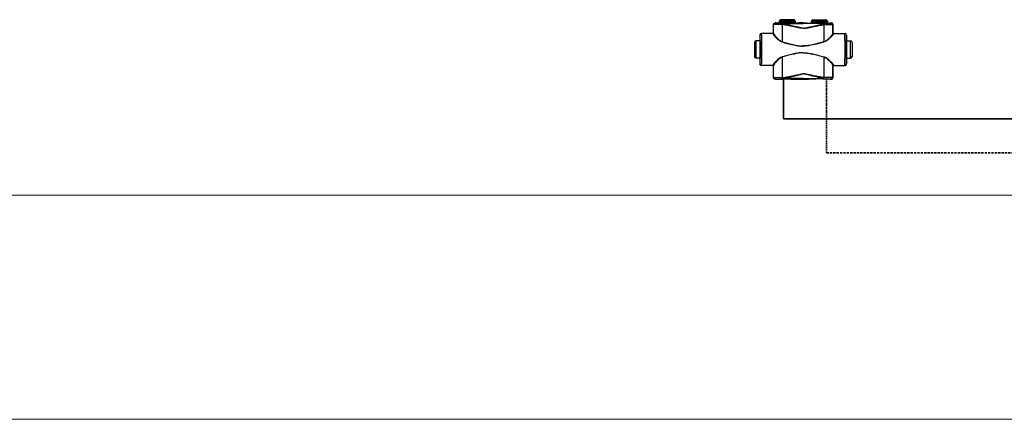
# Model space of a CAD drawing. Header units: millimetres. Extents: x 1279 to 58476, y -6899 to 74987.
# Tile 15 of 157: x 3147 to 4683, y -4179 to -3555. Entities that reach past the tile are written whole.
import ezdxf

# ---------------------------------------------------------------- set-up
doc = ezdxf.new("R2010")
doc.units = ezdxf.units.MM
for name, pattern in [('phl_thick', [0]), ('VERDECKT', [9.525, 6.35, -3.175]), ('ČÁRKOVANÁ', [0.75, 0.5, -0.25])]:
    doc.linetypes.add(name, pattern=pattern)
for name, color, linetype, lineweight in [('UT_POTRUBI - ZPÁTEČKA', 5, 'ČÁRKOVANÁ', 35), ('UT_SCHÉMA_PŘÍVOD', 10, 'Continuous', 35), ('UT_SCHÉMA_ZPÁTEČKA', 172, 'VERDECKT', 35), ('VZT_50 POPIS - OBECNE', 7, 'Continuous', 5)]:
    doc.layers.add(name, color=color, linetype=linetype, lineweight=lineweight)

msp = doc.modelspace()

# ---------------------------------------------------------------- linework, layer by layer
at = {"color": 0, "linetype": 'Continuous'}
for p, q in [((4323.2, -3562.7), (4323.1, -3562.6)), ((4323.1, -3575.6), (4323.1, -3562.6)), ((4325.7, -3560.2), (4325.6, -3560.1)), ((4327.3, -3560.1), (4325.6, -3560.1)), ((4327.6, -3560.2), (4327.3, -3560.1)), ((4332.3, -3556.9), (4332, -3557.2)), ((4357.2, -3557.2), (4332, -3557.2)), ((4332, -3557.2), (4332, -3558.6)), ((4332, -3558.6), (4333, -3559.5)), ((4332, -3558.6), (4357.2, -3558.6)), ((4356.9, -3556.9), (4332.3, -3556.9)), ((4333, -3559.5), (4356.3, -3559.5)), ((4356.1, -3556.1), (4333.1, -3556.1)), ((4333.1, -3556.1), (4333.1, -3556.8)), ((4356.1, -3556.8), (4333.1, -3556.8)), ((4333.1, -3559.9), (4356.1, -3559.9)), ((4333.1, -3559.9), (4333.1, -3560.2)), ((4355, -3555), (4334.2, -3555)), ((4340.8, -3560.3), (4335.9, -3560.3)), ((4335.9, -3560.9), (4335.9, -3560.3)), ((4335.9, -3560.9), (4369.6, -3560.9)), ((4369.6, -3560.3), (4348.5, -3560.3)), ((4356.1, -3556.1), (4356.1, -3556.8)), ((4356.1, -3559.9), (4356.1, -3560.2)), ((4357.2, -3558.6), (4356.3, -3559.5)), ((4356.9, -3556.9), (4357.2, -3557.2)), ((4357.2, -3557.2), (4357.2, -3558.6)), ((4363.4, -3560.1), (4361.6, -3560.2)), ((4369.6, -3560.1), (4363.4, -3560.1)), ((4369.6, -3560.1), (4375.9, -3560.1)), ((4369.6, -3560.3), (4390.8, -3560.3)), ((4403.3, -3560.9), (4369.6, -3560.9)), ((4375.9, -3560.1), (4377.6, -3560.2)), ((4382.3, -3556.9), (4382, -3557.2)), ((4382, -3557.2), (4407.2, -3557.2)), ((4382, -3557.2), (4382, -3558.6)), ((4407.2, -3558.6), (4382, -3558.6)), ((4382, -3558.6), (4383, -3559.5)), ((4382.3, -3556.9), (4406.9, -3556.9)), ((4406.3, -3559.5), (4383, -3559.5)), ((4383.1, -3556.1), (4383.1, -3556.8)), ((4383.1, -3556.1), (4406.1, -3556.1)), ((4383.1, -3556.8), (4406.1, -3556.8)), ((4406.1, -3559.9), (4383.1, -3559.9)), ((4383.1, -3559.9), (4383.1, -3560.2)), ((4384.2, -3555), (4405, -3555)), ((4398.5, -3560.3), (4403.3, -3560.3)), ((4403.3, -3560.9), (4403.3, -3560.3)), ((4406.1, -3556.1), (4406.1, -3556.8)), ((4406.1, -3559.9), (4406.1, -3560.2)), ((4407.2, -3558.6), (4406.3, -3559.5)), ((4406.9, -3556.9), (4407.2, -3557.2)), ((4407.2, -3557.2), (4407.2, -3558.6)), ((4411.6, -3560.2), (4412, -3560.1)), ((4412, -3560.1), (4413.6, -3560.1)), ((4413.5, -3560.2), (4413.6, -3560.1)), ((4416, -3562.7), (4416.1, -3562.6)), ((4416.1, -3575.6), (4416.1, -3562.6)), ((4302.1, -3578.9), (4301.9, -3578.9)), ((4301.9, -3578.9), (4301.9, -3587)), ((4322.4, -3576.4), (4304.4, -3576.4)), ((4323.1, -3575.6), (4323.2, -3575.6)), ((4416.1, -3575.6), (4416, -3575.6)), ((4416.8, -3576.4), (4434.8, -3576.4)), ((4437.1, -3578.9), (4437.3, -3578.9)), ((4437.3, -3578.9), (4437.3, -3587)), ((4293.4, -3590.4), (4293.4, -3612.4)), ((4302.2, -3587.9), (4295.9, -3587.9)), ((4295.9, -3614.9), (4295.9, -3587.9)), ((4301.9, -3587), (4302.1, -3587.4)), ((4302.3, -3587.4), (4302.3, -3587.4)), ((4436.9, -3587.4), (4436.9, -3587.4)), ((4437.3, -3587), (4437.1, -3587.4)), ((4437.1, -3587.9), (4443.3, -3587.9)), ((4443.3, -3614.9), (4443.3, -3587.9)), ((4445.8, -3590.4), (4445.8, -3612.4)), ((4302.2, -3614.9), (4295.9, -3614.9)), ((4302.1, -3615.4), (4301.9, -3615.7)), ((4301.9, -3615.7), (4301.9, -3623.9)), ((4301.9, -3623.9), (4302.1, -3623.9)), ((4302.3, -3615.4), (4302.3, -3615.3)), ((4322.4, -3626.4), (4304.4, -3626.4)), ((4416.8, -3626.4), (4434.8, -3626.4)), ((4436.9, -3615.4), (4436.9, -3615.3)), ((4437.1, -3614.9), (4443.3, -3614.9)), ((4437.1, -3615.4), (4437.3, -3615.7)), ((4437.3, -3623.9), (4437.1, -3623.9)), ((4437.3, -3615.7), (4437.3, -3623.9)), ((4323.2, -3627.2), (4323.1, -3627.2)), ((4323.1, -3645.3), (4323.1, -3627.2)), ((4416, -3627.2), (4416.1, -3627.2)), ((4416.1, -3645.3), (4416.1, -3627.2)), ((4323.1, -3645.3), (4323.2, -3645.1)), ((4325.6, -3647.8), (4325.7, -3647.6)), ((4327.3, -3647.8), (4325.6, -3647.8)), ((4327.6, -3647.7), (4327.3, -3647.8)), ((4337.2, -3645.5), (4337.3, -3645.5)), ((4337.5, -3647.6), (4337.7, -3647.6)), ((4369.6, -3646.8), (4337.7, -3646.8)), ((4337.7, -3647.6), (4337.7, -3646.8)), ((4337.7, -3647.6), (4338.9, -3647.6)), ((4350.3, -3647.6), (4369.6, -3647.6)), ((4363.4, -3647.8), (4361.6, -3647.7)), ((4369.6, -3647.8), (4363.4, -3647.8)), ((4369.6, -3646.8), (4401.6, -3646.8)), ((4388.9, -3647.6), (4369.6, -3647.6)), ((4369.6, -3647.8), (4375.9, -3647.8)), ((4375.9, -3647.8), (4377.6, -3647.7)), ((4401.6, -3647.6), (4400.3, -3647.6)), ((4401.6, -3647.6), (4401.6, -3646.8)), ((4401.7, -3647.6), (4401.6, -3647.6)), ((4402.1, -3645.5), (4401.9, -3645.5)), ((4411.6, -3647.7), (4412, -3647.8)), ((4412, -3647.8), (4413.6, -3647.8)), ((4413.6, -3647.8), (4413.5, -3647.6)), ((4416.1, -3645.3), (4416, -3645.1))]:
    msp.add_line(p, q, dxfattribs=at)
for centre, radius, start, end in [((4325.7, -3562.7), 2.5, 90.0025, 179.9975), ((4332.6, -3559.9), 0.5, 0, 45), ((4334.2, -3556.1), 1.1, 90, 180), ((4334.2, -3556.8), 1.1, 180, 185.2187), ((4355, -3556.1), 1.1, 0, 90), ((4355, -3556.8), 1.1, 354.7813, 0), ((4356.6, -3559.9), 0.5, 135, 180), ((4382.6, -3559.9), 0.5, 0, 45), ((4384.2, -3556.1), 1.1, 90, 180), ((4384.2, -3556.8), 1.1, 180, 185.2187), ((4405, -3556.1), 1.1, 0, 90), ((4405, -3556.8), 1.1, 354.7813, 0), ((4406.6, -3559.9), 0.5, 135, 180), ((4413.5, -3562.7), 2.5, 0.0025, 89.9975), ((4304.6, -3578.9), 2.5, 90.0022, 180.0011), ((4322.4, -3575.6), 0.8, 270.0036, 359.9972), ((4416.8, -3575.6), 0.8, 180.0028, 269.9964), ((4434.6, -3578.9), 2.5, 359.9989, 89.9978), ((4295.9, -3590.4), 2.5, 90, 180), ((1862.5, -3601.4), 2442.4, 359.6832, 0.3168), ((6876.8, -3601.4), 2442.4, 179.6832, 180.3168), ((4443.3, -3590.4), 2.5, 0, 90), ((4295.9, -3612.4), 2.5, 180, 270), ((4304.6, -3623.9), 2.5, 179.9989, 269.9978), ((4322.4, -3627.2), 0.8, 0.0028, 89.9964), ((4416.8, -3627.2), 0.8, 90.0036, 179.9972), ((4434.6, -3623.9), 2.5, 270.0022, 0.0011), ((4443.3, -3612.4), 2.5, 270, 0), ((4325.7, -3645.1), 2.5, 180.0025, 269.9975), ((4413.5, -3645.1), 2.5, 270.0025, 359.9975)]:
    msp.add_arc(centre, radius, start, end, dxfattribs=at)
at = {"color": 0, "linetype": 'Continuous', "extrusion": (0, 0, -1)}
for centre, major_axis, ratio, start_param, end_param in [((4325.6, -3562.6), (-1.77, 1.77), 0.999973, -0.785384, 0.785384), ((4344.6, -3560.2), (-17, 0), 0.005236, 4.941076, 6.283185), ((4344.6, -3560.2), (-17, 0), 0.005236, 3.141593, 4.483702), ((4304.4, -3578.9), (-2.5, 0), 0.999945, 0, 1.570796), ((4322.3, -3575.6), (-0.8, 0), 0.999986, -3.141593, -1.659157), ((4302.1, -3601.4), (0, 14), 0.010472, 0, 3.141593), ((4304.4, -3623.9), (-2.5, 0), 0.999945, -1.570796, 0), ((4322.3, -3627.2), (0.8, 0), 0.999986, -1.395381, 0), ((4325.6, -3645.3), (1.77, 1.77), 0.999973, -3.926977, -2.356208), ((4344.6, -3647.7), (-17, 0), 0.005236, 0, 1.229157), ((4344.6, -3647.7), (-17, 0), 0.005236, 1.912436, 3.141593)]:
    msp.add_ellipse(centre, major_axis=major_axis, ratio=ratio, start_param=start_param, end_param=end_param, dxfattribs=at)
at = {"color": 0, "linetype": 'Continuous'}
for centre, major_axis, ratio, start_param, end_param in [((4394.6, -3560.2), (17, 0), 0.005236, 3.141593, 4.483702), ((4394.6, -3560.2), (17, 0), 0.005236, 4.941076, 6.283185), ((4413.6, -3562.6), (1.77, 1.77), 0.999973, -0.785384, 0.785384), ((4416.9, -3575.6), (0.8, 0), 0.999986, -3.141593, -1.659157), ((4434.8, -3578.9), (2.5, 0), 0.999945, 0, 1.570796), ((4437.1, -3601.4), (0, 14), 0.010472, 0, 3.141593), ((4416.9, -3627.2), (-0.8, 0), 0.999986, -1.395381, 0), ((4434.8, -3623.9), (2.5, 0), 0.999945, -1.570796, 0), ((4394.6, -3647.7), (17, 0), 0.005236, 1.912436, 3.141593), ((4394.6, -3647.7), (17, 0), 0.005236, 0, 1.229157), ((4413.6, -3645.3), (-1.77, 1.77), 0.999973, -3.926977, -2.356208)]:
    msp.add_ellipse(centre, major_axis=major_axis, ratio=ratio, start_param=start_param, end_param=end_param, dxfattribs=at)
for points, knots in [([(4335.3, -3562.4), (4334.5, -3562.4), (4332.9, -3562.4), (4330.9, -3562.4), (4329.4, -3562.4), (4328.4, -3562.4), (4327.5, -3562.5), (4326.6, -3562.5), (4325.9, -3562.5), (4325.2, -3562.5), (4324.6, -3562.5), (4324.2, -3562.6), (4323.9, -3562.6), (4323.7, -3562.6), (4323.6, -3562.6), (4323.5, -3562.6), (4323.4, -3562.6), (4323.3, -3562.7), (4323.3, -3562.7), (4323.2, -3562.7), (4323.2, -3562.7)], [0, 0, 0, 0, 0.207034, 0.39928, 0.488214, 0.57154, 0.648707, 0.71921, 0.782588, 0.838437, 0.886403, 0.926186, 0.942933, 0.957549, 0.970012, 0.98031, 0.988432, 0.994377, 0.998178, 1, 1, 1, 1]), ([(4323.2, -3576.1), (4323.2, -3575), (4323.2, -3570.5), (4323.2, -3566), (4323.2, -3562.7)], [0, 0, 0, 0, 0.250733, 1, 1, 1, 1]), ([(4335.9, -3560.3), (4335.2, -3560.3), (4333.9, -3560.2), (4332.2, -3560.2), (4331, -3560.2), (4330.1, -3560.2), (4329.3, -3560.2), (4328.6, -3560.2), (4328, -3560.2), (4327.4, -3560.2), (4326.9, -3560.2), (4326.6, -3560.2), (4326.3, -3560.2), (4326.2, -3560.2), (4326, -3560.2), (4325.9, -3560.2), (4325.9, -3560.2), (4325.8, -3560.2), (4325.8, -3560.2), (4325.8, -3560.2), (4325.8, -3560.2), (4325.7, -3560.2), (4325.7, -3560.2), (4325.7, -3560.2)], [0, 0, 0, 0, 0.207653, 0.400343, 0.489423, 0.572844, 0.650059, 0.720565, 0.783909, 0.839692, 0.887568, 0.927242, 0.943927, 0.958477, 0.970869, 0.981088, 0.989117, 0.992306, 0.994945, 0.997032, 0.998568, 0.999554, 1, 1, 1, 1]), ([(4335.9, -3560.3), (4335.8, -3560.3), (4335.7, -3560.4), (4335.6, -3560.5), (4335.6, -3560.6), (4335.5, -3560.9), (4335.4, -3561.2), (4335.4, -3561.6), (4335.3, -3561.9), (4335.3, -3562.2), (4335.3, -3562.4)], [0, 0, 0, 0, 0.117156, 0.161001, 0.211236, 0.330442, 0.472834, 0.634922, 0.812344, 1, 1, 1, 1]), ([(4335.9, -3560.9), (4335.8, -3561.2), (4335.6, -3561.6), (4335.4, -3562.1), (4335.3, -3562.4)], [0, 0, 0, 0, 0.464895, 1, 1, 1, 1]), ([(4337.2, -3562.7), (4337, -3562.7), (4336.4, -3562.6), (4335.8, -3562.5), (4335.3, -3562.4)], [0, 0, 0, 0, 0.252579, 1, 1, 1, 1]), ([(4337.5, -3561.4), (4337.4, -3561.4), (4336.8, -3561.2), (4336.3, -3561.1), (4335.9, -3560.9)], [0, 0, 0, 0, 0.253704, 1, 1, 1, 1]), ([(4337.5, -3561.4), (4337.4, -3561.6), (4337.3, -3562), (4337.2, -3562.5), (4337.2, -3562.7)], [0, 0, 0, 0, 0.464569, 1, 1, 1, 1]), ([(4369.6, -3568.4), (4369.6, -3568.4), (4368.9, -3568.4), (4367.5, -3568.3), (4365.5, -3568), (4363.5, -3567.7), (4360.7, -3567.2), (4357.4, -3566.5), (4353.3, -3565.7), (4349.3, -3564.9), (4345.2, -3564.1), (4341.2, -3563.4), (4338.5, -3563), (4337.2, -3562.7)], [0.5000015, 0.5000015, 0.5000015, 0.5000015, 0.500002, 0.5313979, 0.5627848, 0.5941575, 0.6255147, 0.6881766, 0.7507583, 0.8132458, 0.8756245, 0.9378805, 1, 1, 1, 1]), ([(4337.2, -3589.5), (4337.2, -3587.3), (4337.2, -3578.3), (4337.2, -3569.4), (4337.2, -3562.7)], [0, 0, 0, 0, 0.250952, 1, 1, 1, 1]), ([(4369.6, -3568.2), (4369.6, -3568.2), (4369.3, -3568.2), (4368.6, -3568.2), (4367.2, -3568), (4365.5, -3567.7), (4363.5, -3567.3), (4361.5, -3566.9), (4359.5, -3566.4), (4356.8, -3565.8), (4353.5, -3565), (4349.5, -3564), (4345.5, -3563.1), (4341.5, -3562.2), (4338.8, -3561.7), (4337.5, -3561.4)], [0.499995, 0.499995, 0.499995, 0.499995, 0.4999958, 0.5157333, 0.5314718, 0.5629204, 0.5943483, 0.6257534, 0.6571339, 0.6884877, 0.7511054, 0.813586, 0.8759088, 0.9380534, 1, 1, 1, 1]), ([(4348.5, -3560.3), (4347.8, -3560.3), (4346.5, -3560.3), (4344.6, -3560.3), (4342.7, -3560.3), (4341.4, -3560.3), (4340.8, -3560.3)], [0, 0, 0, 0, 0.248355, 0.5, 0.751645, 1, 1, 1, 1]), ([(4369.6, -3568.2), (4369.6, -3568.2), (4370, -3568.2), (4370.6, -3568.2), (4372, -3568), (4373.7, -3567.7), (4375.7, -3567.3), (4377.8, -3566.9), (4379.8, -3566.4), (4382.4, -3565.8), (4385.8, -3565), (4389.8, -3564), (4393.8, -3563.1), (4397.8, -3562.2), (4400.4, -3561.7), (4401.7, -3561.4)], [0.499995, 0.499995, 0.499995, 0.499995, 0.4999958, 0.5157333, 0.5314718, 0.5629204, 0.5943483, 0.6257534, 0.6571339, 0.6884877, 0.7511054, 0.813586, 0.8759088, 0.9380534, 1, 1, 1, 1]), ([(4369.6, -3568.4), (4369.6, -3568.4), (4370.3, -3568.4), (4371.7, -3568.3), (4373.7, -3568), (4375.8, -3567.7), (4378.5, -3567.2), (4381.9, -3566.5), (4385.9, -3565.7), (4389.9, -3564.9), (4394, -3564.1), (4398, -3563.4), (4400.7, -3563), (4402.1, -3562.7)], [0.5000015, 0.5000015, 0.5000015, 0.5000015, 0.500002, 0.5313979, 0.5627848, 0.5941575, 0.6255147, 0.6881766, 0.7507583, 0.8132458, 0.8756245, 0.9378805, 1, 1, 1, 1]), ([(4390.8, -3560.3), (4391.4, -3560.3), (4392.7, -3560.3), (4394.6, -3560.3), (4396.5, -3560.3), (4397.8, -3560.3), (4398.5, -3560.3)], [0, 0, 0, 0, 0.248355, 0.5, 0.751645, 1, 1, 1, 1]), ([(4401.7, -3561.4), (4401.9, -3561.4), (4402.4, -3561.2), (4402.9, -3561.1), (4403.3, -3560.9)], [0, 0, 0, 0, 0.253704, 1, 1, 1, 1]), ([(4401.7, -3561.4), (4401.8, -3561.6), (4401.9, -3562), (4402, -3562.5), (4402.1, -3562.7)], [0, 0, 0, 0, 0.464569, 1, 1, 1, 1]), ([(4402.1, -3562.7), (4402.2, -3562.7), (4402.9, -3562.6), (4403.5, -3562.5), (4403.9, -3562.4)], [0, 0, 0, 0, 0.252579, 1, 1, 1, 1]), ([(4402.1, -3589.5), (4402.1, -3587.3), (4402.1, -3578.3), (4402.1, -3569.4), (4402.1, -3562.7)], [0, 0, 0, 0, 0.250952, 1, 1, 1, 1]), ([(4403.3, -3560.3), (4404, -3560.3), (4405.4, -3560.2), (4407, -3560.2), (4408.3, -3560.2), (4409.1, -3560.2), (4409.9, -3560.2), (4410.6, -3560.2), (4411.3, -3560.2), (4411.8, -3560.2), (4412.3, -3560.2), (4412.7, -3560.2), (4412.9, -3560.2), (4413.1, -3560.2), (4413.2, -3560.2), (4413.3, -3560.2), (4413.4, -3560.2), (4413.4, -3560.2), (4413.4, -3560.2), (4413.5, -3560.2), (4413.5, -3560.2), (4413.5, -3560.2), (4413.5, -3560.2), (4413.5, -3560.2)], [0, 0, 0, 0, 0.207653, 0.400343, 0.489423, 0.572844, 0.650059, 0.720565, 0.783909, 0.839692, 0.887568, 0.927242, 0.943927, 0.958477, 0.970869, 0.981088, 0.989117, 0.992306, 0.994945, 0.997032, 0.998568, 0.999554, 1, 1, 1, 1]), ([(4403.3, -3560.3), (4403.4, -3560.3), (4403.5, -3560.4), (4403.6, -3560.5), (4403.7, -3560.6), (4403.7, -3560.9), (4403.8, -3561.2), (4403.9, -3561.6), (4403.9, -3561.9), (4403.9, -3562.2), (4403.9, -3562.4)], [0, 0, 0, 0, 0.117156, 0.161001, 0.211236, 0.330442, 0.472834, 0.634922, 0.812344, 1, 1, 1, 1]), ([(4403.3, -3560.9), (4403.4, -3561.2), (4403.7, -3561.6), (4403.8, -3562.1), (4403.9, -3562.4)], [0, 0, 0, 0, 0.464895, 1, 1, 1, 1]), ([(4403.9, -3562.4), (4404.8, -3562.4), (4406.4, -3562.4), (4408.3, -3562.4), (4409.8, -3562.4), (4410.8, -3562.4), (4411.7, -3562.5), (4412.6, -3562.5), (4413.3, -3562.5), (4414, -3562.5), (4414.6, -3562.5), (4415, -3562.6), (4415.3, -3562.6), (4415.5, -3562.6), (4415.6, -3562.6), (4415.8, -3562.6), (4415.9, -3562.6), (4415.9, -3562.7), (4416, -3562.7), (4416, -3562.7), (4416, -3562.7)], [0, 0, 0, 0, 0.207034, 0.39928, 0.488214, 0.57154, 0.648707, 0.71921, 0.782588, 0.838437, 0.886403, 0.926186, 0.942933, 0.957549, 0.970012, 0.98031, 0.988432, 0.994377, 0.998178, 1, 1, 1, 1]), ([(4416, -3576.1), (4416, -3575), (4416, -3570.5), (4416, -3566), (4416, -3562.7)], [0, 0, 0, 0, 0.250733, 1, 1, 1, 1]), ([(4302.3, -3587.4), (4302.3, -3586.7), (4302.3, -3585.5), (4302.3, -3584.1), (4302.3, -3583), (4302.3, -3582.3), (4302.2, -3581.7), (4302.2, -3581.1), (4302.2, -3580.6), (4302.2, -3580.1), (4302.2, -3579.8), (4302.2, -3579.5), (4302.2, -3579.3), (4302.2, -3579.2), (4302.2, -3579.1), (4302.2, -3579), (4302.1, -3578.9), (4302.1, -3578.9), (4302.1, -3578.9), (4302.1, -3578.9), (4302.1, -3578.9)], [0, 0, 0, 0, 0.221931, 0.420259, 0.509783, 0.592499, 0.668149, 0.736495, 0.797321, 0.850436, 0.895675, 0.932895, 0.948462, 0.961984, 0.973451, 0.982856, 0.990196, 0.99547, 0.998697, 1, 1, 1, 1]), ([(4304.8, -3587.9), (4304.8, -3587), (4304.8, -3585.4), (4304.8, -3583.5), (4304.8, -3582.1), (4304.8, -3581.1), (4304.8, -3580.2), (4304.7, -3579.4), (4304.7, -3578.7), (4304.7, -3578.1), (4304.7, -3577.6), (4304.7, -3577.2), (4304.7, -3577), (4304.7, -3576.8), (4304.7, -3576.7), (4304.7, -3576.6), (4304.6, -3576.5), (4304.6, -3576.4), (4304.6, -3576.4), (4304.6, -3576.4), (4304.6, -3576.4), (4304.6, -3576.4)], [0, 0, 0, 0, 0.218984, 0.416191, 0.505653, 0.588551, 0.664564, 0.733396, 0.794781, 0.848478, 0.894279, 0.932006, 0.947796, 0.961515, 0.973152, 0.982695, 0.990138, 0.995479, 0.998726, 0.999584, 1, 1, 1, 1]), ([(4323.2, -3576.1), (4323.2, -3576.2), (4323.2, -3576.4), (4323, -3576.7), (4322.8, -3576.8), (4322.6, -3576.9), (4322.4, -3576.9)], [0, 0, 0, 0, 0.247572, 0.496581, 0.747591, 1, 1, 1, 1]), ([(4322.4, -3576.4), (4322.4, -3576.4), (4322.4, -3576.4), (4322.4, -3576.4), (4322.4, -3576.4), (4322.4, -3576.4), (4322.4, -3576.4), (4322.4, -3576.5), (4322.4, -3576.6), (4322.4, -3576.7), (4322.4, -3576.8), (4322.4, -3576.8), (4322.4, -3576.9)], [0, 0, 0, 0, 0.005122, 0.017304, 0.037118, 0.064661, 0.143035, 0.252499, 0.393016, 0.564526, 0.766907, 1, 1, 1, 1]), ([(4322.4, -3576.9), (4322.4, -3576.9), (4322.5, -3577.1), (4322.5, -3577.3), (4322.7, -3577.6), (4322.9, -3577.9), (4323.2, -3578.5), (4323.7, -3579.2), (4324.4, -3580), (4325.4, -3581.2), (4326.9, -3582.7), (4329, -3584.7), (4330.9, -3586.3), (4332.6, -3587.6), (4334.4, -3588.8), (4336, -3589.5), (4337.1, -3589.8)], [0, 0, 0, 0, 0.009694, 0.02127, 0.034861, 0.050494, 0.087694, 0.13227, 0.183417, 0.240322, 0.368483, 0.511765, 0.666448, 0.747227, 0.829948, 1, 1, 1, 1]), ([(4323.2, -3575.6), (4323.2, -3575.6), (4323.2, -3575.6), (4323.2, -3575.6), (4323.2, -3575.6), (4323.2, -3575.6), (4323.2, -3575.6), (4323.2, -3575.7), (4323.2, -3575.8), (4323.2, -3575.9), (4323.2, -3576), (4323.2, -3576.1), (4323.2, -3576.1)], [0, 0, 0, 0, 0.005057, 0.017214, 0.037015, 0.06455, 0.142921, 0.252392, 0.392925, 0.564459, 0.766871, 1, 1, 1, 1]), ([(4323.2, -3576.1), (4323.2, -3576.2), (4323.3, -3576.3), (4323.3, -3576.5), (4323.4, -3576.8), (4323.6, -3577.2), (4324, -3577.8), (4324.5, -3578.5), (4325.1, -3579.3), (4326.1, -3580.5), (4327.5, -3582.1), (4329.4, -3584.2), (4331.2, -3585.9), (4332.8, -3587.2), (4334.6, -3588.4), (4336.1, -3589.2), (4337.2, -3589.5)], [0, 0, 0, 0, 0.010286, 0.022433, 0.036551, 0.052653, 0.090607, 0.135698, 0.187142, 0.244158, 0.372094, 0.514728, 0.6685, 0.748767, 0.830965, 1, 1, 1, 1]), ([(4416, -3576.1), (4416, -3576.2), (4416, -3576.3), (4415.9, -3576.5), (4415.8, -3576.8), (4415.6, -3577.2), (4415.3, -3577.8), (4414.8, -3578.5), (4414.1, -3579.3), (4413.2, -3580.5), (4411.8, -3582.1), (4409.8, -3584.2), (4408, -3585.9), (4406.4, -3587.2), (4404.6, -3588.4), (4403.1, -3589.2), (4402.1, -3589.5)], [0, 0, 0, 0, 0.010286, 0.022433, 0.036551, 0.052653, 0.090607, 0.135698, 0.187142, 0.244158, 0.372094, 0.514728, 0.6685, 0.748767, 0.830965, 1, 1, 1, 1]), ([(4416.8, -3576.9), (4416.8, -3576.9), (4416.8, -3577.1), (4416.7, -3577.3), (4416.6, -3577.6), (4416.4, -3577.9), (4416, -3578.5), (4415.5, -3579.2), (4414.8, -3580), (4413.8, -3581.2), (4412.3, -3582.7), (4410.3, -3584.7), (4408.3, -3586.3), (4406.6, -3587.6), (4404.8, -3588.8), (4403.2, -3589.5), (4402.2, -3589.8)], [0, 0, 0, 0, 0.009694, 0.02127, 0.034861, 0.050494, 0.087694, 0.13227, 0.183417, 0.240322, 0.368483, 0.511765, 0.666448, 0.747227, 0.829948, 1, 1, 1, 1]), ([(4416, -3575.6), (4416, -3575.6), (4416, -3575.6), (4416, -3575.6), (4416, -3575.6), (4416, -3575.6), (4416, -3575.6), (4416, -3575.7), (4416, -3575.8), (4416, -3575.9), (4416, -3576), (4416, -3576.1), (4416, -3576.1)], [0, 0, 0, 0, 0.005057, 0.017214, 0.037015, 0.06455, 0.142921, 0.252392, 0.392925, 0.564459, 0.766871, 1, 1, 1, 1]), ([(4416, -3576.1), (4416, -3576.2), (4416, -3576.4), (4416.2, -3576.7), (4416.5, -3576.8), (4416.7, -3576.9), (4416.8, -3576.9)], [0, 0, 0, 0, 0.247572, 0.496581, 0.747591, 1, 1, 1, 1]), ([(4416.8, -3576.4), (4416.8, -3576.4), (4416.8, -3576.4), (4416.8, -3576.4), (4416.8, -3576.4), (4416.8, -3576.4), (4416.8, -3576.4), (4416.8, -3576.5), (4416.8, -3576.6), (4416.8, -3576.7), (4416.8, -3576.8), (4416.8, -3576.8), (4416.8, -3576.9)], [0, 0, 0, 0, 0.005122, 0.017304, 0.037118, 0.064661, 0.143035, 0.252499, 0.393016, 0.564526, 0.766907, 1, 1, 1, 1]), ([(4434.4, -3587.9), (4434.4, -3587), (4434.4, -3585.4), (4434.4, -3583.5), (4434.5, -3582.1), (4434.5, -3581.1), (4434.5, -3580.2), (4434.5, -3579.4), (4434.5, -3578.7), (4434.5, -3578.1), (4434.5, -3577.6), (4434.5, -3577.2), (4434.6, -3577), (4434.6, -3576.8), (4434.6, -3576.7), (4434.6, -3576.6), (4434.6, -3576.5), (4434.6, -3576.4), (4434.6, -3576.4), (4434.6, -3576.4), (4434.6, -3576.4), (4434.6, -3576.4)], [0, 0, 0, 0, 0.218984, 0.416191, 0.505653, 0.588551, 0.664564, 0.733396, 0.794781, 0.848478, 0.894279, 0.932006, 0.947796, 0.961515, 0.973152, 0.982695, 0.990138, 0.995479, 0.998726, 0.999584, 1, 1, 1, 1]), ([(4436.9, -3587.4), (4436.9, -3586.7), (4436.9, -3585.5), (4437, -3584.1), (4437, -3583), (4437, -3582.3), (4437, -3581.7), (4437, -3581.1), (4437, -3580.6), (4437, -3580.1), (4437, -3579.8), (4437, -3579.5), (4437.1, -3579.3), (4437.1, -3579.2), (4437.1, -3579.1), (4437.1, -3579), (4437.1, -3578.9), (4437.1, -3578.9), (4437.1, -3578.9), (4437.1, -3578.9), (4437.1, -3578.9)], [0, 0, 0, 0, 0.221931, 0.420259, 0.509783, 0.592499, 0.668149, 0.736495, 0.797321, 0.850436, 0.895675, 0.932895, 0.948462, 0.961984, 0.973451, 0.982856, 0.990196, 0.99547, 0.998697, 1, 1, 1, 1]), ([(4302.3, -3615.3), (4302.3, -3613.2), (4302.4, -3608.5), (4302.4, -3601.4), (4302.4, -3594.2), (4302.3, -3589.6), (4302.3, -3587.4)], [0, 0, 0, 0, 0.235226, 0.499987, 0.764754, 1, 1, 1, 1]), ([(4337.2, -3589.5), (4337.2, -3589.5), (4337.1, -3589.6), (4337.1, -3589.8), (4337.1, -3589.8)], [0, 0, 0, 0, 0.258378, 1, 1, 1, 1]), ([(4337.1, -3589.8), (4339.7, -3590.6), (4343.7, -3591.6), (4349.1, -3593), (4353.1, -3594), (4357.2, -3594.8), (4361.3, -3595.6), (4364.8, -3596), (4367.5, -3596.2), (4368.9, -3596.2), (4369.6, -3596.2), (4369.6, -3596.2)], [0, 0, 0, 0, 0.1245061, 0.1869228, 0.2494269, 0.3120016, 0.3746311, 0.4372993, 0.4686472, 0.4999998, 0.5, 0.5, 0.5, 0.5]), ([(4337.2, -3589.5), (4339.8, -3590.2), (4343.8, -3591.3), (4349.1, -3592.8), (4353.2, -3593.8), (4357.2, -3594.7), (4361.3, -3595.4), (4364.8, -3595.8), (4367.5, -3596), (4368.9, -3596), (4369.6, -3596), (4369.6, -3596)], [0, 0, 0, 0, 0.1244767, 0.1868883, 0.2493924, 0.3119715, 0.3746087, 0.437287, 0.4686409, 0.4999998, 0.5, 0.5, 0.5, 0.5]), ([(4402.1, -3589.5), (4399.4, -3590.2), (4395.4, -3591.3), (4390.1, -3592.8), (4386.1, -3593.8), (4382, -3594.7), (4377.9, -3595.4), (4374.5, -3595.8), (4371.7, -3596), (4370.3, -3596), (4369.6, -3596), (4369.6, -3596)], [0, 0, 0, 0, 0.1244767, 0.1868883, 0.2493924, 0.3119715, 0.3746087, 0.437287, 0.4686409, 0.4999998, 0.5, 0.5, 0.5, 0.5]), ([(4402.2, -3589.8), (4399.5, -3590.6), (4395.5, -3591.6), (4390.1, -3593), (4386.1, -3594), (4382, -3594.8), (4377.9, -3595.6), (4374.5, -3596), (4371.7, -3596.2), (4370.3, -3596.2), (4369.6, -3596.2), (4369.6, -3596.2)], [0, 0, 0, 0, 0.1245061, 0.1869228, 0.2494269, 0.3120016, 0.3746311, 0.4372993, 0.4686472, 0.4999998, 0.5, 0.5, 0.5, 0.5]), ([(4402.1, -3589.5), (4402.1, -3589.5), (4402.1, -3589.6), (4402.1, -3589.8), (4402.2, -3589.8)], [0, 0, 0, 0, 0.258378, 1, 1, 1, 1]), ([(4436.9, -3615.3), (4436.9, -3613.2), (4436.9, -3608.5), (4436.9, -3601.4), (4436.9, -3594.2), (4436.9, -3589.6), (4436.9, -3587.4)], [0, 0, 0, 0, 0.235226, 0.499987, 0.764754, 1, 1, 1, 1]), ([(4369.6, -3606.5), (4368.2, -3606.5), (4365.4, -3606.6), (4361.3, -3607.1), (4357.2, -3607.9), (4353.1, -3608.8), (4349.1, -3609.7), (4343.7, -3611.1), (4339.7, -3612.2), (4337.1, -3612.9)], [0.5, 0.5, 0.5, 0.5, 0.5626889, 0.6253582, 0.6879892, 0.7505657, 0.8130716, 0.8754902, 1, 1, 1, 1]), ([(4369.6, -3606.7), (4368.2, -3606.7), (4365.5, -3606.8), (4361.3, -3607.3), (4357.2, -3608.1), (4353.2, -3609), (4349.1, -3610), (4343.8, -3611.4), (4339.8, -3612.5), (4337.2, -3613.2)], [0.5, 0.5, 0.5, 0.5, 0.5627005, 0.6253799, 0.6880187, 0.7505997, 0.8131057, 0.8755193, 1, 1, 1, 1]), ([(4369.6, -3606.5), (4371, -3606.5), (4373.8, -3606.6), (4377.9, -3607.1), (4382, -3607.9), (4386.1, -3608.8), (4390.1, -3609.7), (4395.5, -3611.1), (4399.5, -3612.2), (4402.2, -3612.9)], [0.5, 0.5, 0.5, 0.5, 0.5626889, 0.6253582, 0.6879892, 0.7505657, 0.8130716, 0.8754902, 1, 1, 1, 1]), ([(4369.6, -3606.7), (4371, -3606.7), (4373.8, -3606.8), (4377.9, -3607.3), (4382, -3608.1), (4386.1, -3609), (4390.1, -3610), (4395.4, -3611.4), (4399.4, -3612.5), (4402.1, -3613.2)], [0.5, 0.5, 0.5, 0.5, 0.5627005, 0.6253799, 0.6880187, 0.7505997, 0.8131057, 0.8755193, 1, 1, 1, 1]), ([(4302.1, -3623.9), (4302.1, -3623.9), (4302.1, -3623.8), (4302.1, -3623.8), (4302.1, -3623.8), (4302.2, -3623.7), (4302.2, -3623.6), (4302.2, -3623.5), (4302.2, -3623.4), (4302.2, -3623.2), (4302.2, -3623), (4302.2, -3622.6), (4302.2, -3622.1), (4302.2, -3621.6), (4302.2, -3621), (4302.3, -3620.4), (4302.3, -3619.7), (4302.3, -3618.6), (4302.3, -3617.2), (4302.3, -3616), (4302.3, -3615.4)], [0, 0, 0, 0, 0.001303, 0.00453, 0.009804, 0.017144, 0.026549, 0.038016, 0.051538, 0.067105, 0.104325, 0.149564, 0.202679, 0.263505, 0.331851, 0.407501, 0.490217, 0.579741, 0.778069, 1, 1, 1, 1]), ([(4304.6, -3626.4), (4304.6, -3626.4), (4304.6, -3626.4), (4304.6, -3626.3), (4304.6, -3626.3), (4304.6, -3626.2), (4304.7, -3626.2), (4304.7, -3626), (4304.7, -3625.9), (4304.7, -3625.8), (4304.7, -3625.5), (4304.7, -3625.1), (4304.7, -3624.6), (4304.7, -3624), (4304.7, -3623.3), (4304.8, -3622.5), (4304.8, -3621.6), (4304.8, -3620.7), (4304.8, -3619.2), (4304.8, -3617.3), (4304.8, -3615.7), (4304.8, -3614.9)], [0, 0, 0, 0, 0.000416, 0.001274, 0.004521, 0.009862, 0.017305, 0.026849, 0.038485, 0.052204, 0.067994, 0.105721, 0.151522, 0.205219, 0.266604, 0.335437, 0.411449, 0.494347, 0.58381, 0.781016, 1, 1, 1, 1]), ([(4337.1, -3612.9), (4336, -3613.2), (4334.4, -3613.9), (4332.6, -3615.1), (4330.9, -3616.4), (4329, -3618), (4326.9, -3620), (4325.4, -3621.6), (4324.4, -3622.7), (4323.7, -3623.5), (4323.2, -3624.2), (4322.9, -3624.8), (4322.7, -3625.2), (4322.5, -3625.4), (4322.5, -3625.6), (4322.4, -3625.8), (4322.4, -3625.8)], [0, 0, 0, 0, 0.170052, 0.252774, 0.333553, 0.488235, 0.631517, 0.759678, 0.816583, 0.86773, 0.912306, 0.949506, 0.965139, 0.978731, 0.990306, 1, 1, 1, 1]), ([(4322.4, -3625.8), (4322.4, -3625.9), (4322.4, -3626), (4322.4, -3626.1), (4322.4, -3626.2), (4322.4, -3626.2), (4322.4, -3626.3), (4322.4, -3626.3), (4322.4, -3626.3), (4322.4, -3626.4), (4322.4, -3626.4), (4322.4, -3626.4), (4322.4, -3626.4)], [0, 0, 0, 0, 0.233093, 0.435474, 0.606984, 0.747501, 0.856965, 0.935339, 0.962882, 0.982696, 0.994878, 1, 1, 1, 1]), ([(4323.2, -3626.6), (4323.2, -3626.5), (4323.2, -3626.3), (4323, -3626.1), (4322.8, -3625.9), (4322.6, -3625.8), (4322.4, -3625.8)], [0, 0, 0, 0, 0.247572, 0.496581, 0.747591, 1, 1, 1, 1]), ([(4337.2, -3613.2), (4336.1, -3613.5), (4334.6, -3614.3), (4332.8, -3615.6), (4331.2, -3616.9), (4329.4, -3618.6), (4327.5, -3620.6), (4326.1, -3622.2), (4325.1, -3623.4), (4324.5, -3624.2), (4324, -3625), (4323.6, -3625.5), (4323.4, -3625.9), (4323.3, -3626.2), (4323.3, -3626.4), (4323.2, -3626.6), (4323.2, -3626.6)], [0, 0, 0, 0, 0.169036, 0.251233, 0.3315, 0.485272, 0.627906, 0.755842, 0.812858, 0.864302, 0.909393, 0.947347, 0.963449, 0.977567, 0.989714, 1, 1, 1, 1]), ([(4337.2, -3613.2), (4337.2, -3613.2), (4337.1, -3613.1), (4337.1, -3613), (4337.1, -3612.9)], [0, 0, 0, 0, 0.258378, 1, 1, 1, 1]), ([(4337.2, -3645.5), (4337.2, -3642.8), (4337.2, -3632.1), (4337.2, -3621.3), (4337.2, -3613.2)], [0, 0, 0, 0, 0.248459, 1, 1, 1, 1]), ([(4402.1, -3613.2), (4402.1, -3613.2), (4402.1, -3613.1), (4402.1, -3613), (4402.2, -3612.9)], [0, 0, 0, 0, 0.258378, 1, 1, 1, 1]), ([(4402.1, -3613.2), (4403.1, -3613.5), (4404.6, -3614.3), (4406.4, -3615.6), (4408, -3616.9), (4409.8, -3618.6), (4411.8, -3620.6), (4413.2, -3622.2), (4414.1, -3623.4), (4414.8, -3624.2), (4415.3, -3625), (4415.6, -3625.5), (4415.8, -3625.9), (4415.9, -3626.2), (4416, -3626.4), (4416, -3626.6), (4416, -3626.6)], [0, 0, 0, 0, 0.169036, 0.251233, 0.3315, 0.485272, 0.627906, 0.755842, 0.812858, 0.864302, 0.909393, 0.947347, 0.963449, 0.977567, 0.989714, 1, 1, 1, 1]), ([(4402.1, -3645.5), (4402.1, -3642.8), (4402.1, -3632.1), (4402.1, -3621.3), (4402.1, -3613.2)], [0, 0, 0, 0, 0.248459, 1, 1, 1, 1]), ([(4402.2, -3612.9), (4403.2, -3613.2), (4404.8, -3613.9), (4406.6, -3615.1), (4408.3, -3616.4), (4410.3, -3618), (4412.3, -3620), (4413.8, -3621.6), (4414.8, -3622.7), (4415.5, -3623.5), (4416, -3624.2), (4416.4, -3624.8), (4416.6, -3625.2), (4416.7, -3625.4), (4416.8, -3625.6), (4416.8, -3625.8), (4416.8, -3625.8)], [0, 0, 0, 0, 0.170052, 0.252774, 0.333553, 0.488235, 0.631517, 0.759678, 0.816583, 0.86773, 0.912306, 0.949506, 0.965139, 0.978731, 0.990306, 1, 1, 1, 1]), ([(4416, -3626.6), (4416, -3626.5), (4416, -3626.3), (4416.2, -3626.1), (4416.5, -3625.9), (4416.7, -3625.8), (4416.8, -3625.8)], [0, 0, 0, 0, 0.247572, 0.496581, 0.747591, 1, 1, 1, 1]), ([(4416.8, -3625.8), (4416.8, -3625.9), (4416.8, -3626), (4416.8, -3626.1), (4416.8, -3626.2), (4416.8, -3626.2), (4416.8, -3626.3), (4416.8, -3626.3), (4416.8, -3626.3), (4416.8, -3626.4), (4416.8, -3626.4), (4416.8, -3626.4), (4416.8, -3626.4)], [0, 0, 0, 0, 0.233093, 0.435474, 0.606984, 0.747501, 0.856965, 0.935339, 0.962882, 0.982696, 0.994878, 1, 1, 1, 1]), ([(4434.6, -3626.4), (4434.6, -3626.4), (4434.6, -3626.4), (4434.6, -3626.3), (4434.6, -3626.3), (4434.6, -3626.2), (4434.6, -3626.2), (4434.6, -3626), (4434.6, -3625.9), (4434.6, -3625.8), (4434.5, -3625.5), (4434.5, -3625.1), (4434.5, -3624.6), (4434.5, -3624), (4434.5, -3623.3), (4434.5, -3622.5), (4434.5, -3621.6), (4434.5, -3620.7), (4434.4, -3619.2), (4434.4, -3617.3), (4434.4, -3615.7), (4434.4, -3614.9)], [0, 0, 0, 0, 0.000416, 0.001274, 0.004521, 0.009862, 0.017305, 0.026849, 0.038485, 0.052204, 0.067994, 0.105721, 0.151522, 0.205219, 0.266604, 0.335437, 0.411449, 0.494347, 0.58381, 0.781016, 1, 1, 1, 1]), ([(4437.1, -3623.9), (4437.1, -3623.9), (4437.1, -3623.8), (4437.1, -3623.8), (4437.1, -3623.8), (4437.1, -3623.7), (4437.1, -3623.6), (4437.1, -3623.5), (4437.1, -3623.4), (4437, -3623.2), (4437, -3623), (4437, -3622.6), (4437, -3622.1), (4437, -3621.6), (4437, -3621), (4437, -3620.4), (4437, -3619.7), (4437, -3618.6), (4436.9, -3617.2), (4436.9, -3616), (4436.9, -3615.4)], [0, 0, 0, 0, 0.001303, 0.00453, 0.009804, 0.017144, 0.026549, 0.038016, 0.051538, 0.067105, 0.104325, 0.149564, 0.202679, 0.263505, 0.331851, 0.407501, 0.490217, 0.579741, 0.778069, 1, 1, 1, 1]), ([(4323.2, -3645.1), (4323.2, -3643.6), (4323.2, -3637.4), (4323.2, -3631.3), (4323.2, -3626.6)], [0, 0, 0, 0, 0.248801, 1, 1, 1, 1]), ([(4323.2, -3626.6), (4323.2, -3626.7), (4323.2, -3626.7), (4323.2, -3626.9), (4323.2, -3626.9), (4323.2, -3627), (4323.2, -3627.1), (4323.2, -3627.1), (4323.2, -3627.1), (4323.2, -3627.2), (4323.2, -3627.2), (4323.2, -3627.2), (4323.2, -3627.2)], [0, 0, 0, 0, 0.23313, 0.435541, 0.607074, 0.747608, 0.857079, 0.93545, 0.962985, 0.982786, 0.994943, 1, 1, 1, 1]), ([(4337.3, -3645.5), (4338.7, -3645.3), (4341.4, -3644.8), (4345.4, -3644.1), (4349.4, -3643.3), (4352.8, -3642.7), (4355.5, -3642.2), (4357.5, -3641.7), (4359.5, -3641.3), (4361.5, -3640.9), (4363.5, -3640.5), (4365.2, -3640.2), (4366.5, -3639.9), (4367.9, -3639.6), (4368.9, -3639.5), (4369.6, -3639.5)], [0, 0, 0, 0, 0.0621172, 0.1243716, 0.1867502, 0.2492392, 0.2805207, 0.3118245, 0.3431487, 0.3744915, 0.4058513, 0.4372266, 0.4529199, 0.4686172, 0.5, 0.5, 0.5, 0.5]), ([(4337.7, -3646.8), (4339, -3646.6), (4341.6, -3646), (4345.6, -3645.1), (4349.6, -3644.2), (4352.9, -3643.4), (4355.6, -3642.8), (4357.6, -3642.3), (4359.6, -3641.8), (4361.6, -3641.3), (4363.6, -3640.8), (4365.2, -3640.4), (4366.6, -3640.1), (4367.9, -3639.8), (4368.9, -3639.6), (4369.6, -3639.6)], [0, 0, 0, 0, 0.0619437, 0.1240868, 0.1864104, 0.2488944, 0.2801902, 0.3115184, 0.3428764, 0.3742614, 0.4056711, 0.4371032, 0.4528275, 0.4685577, 0.5, 0.5, 0.5, 0.5]), ([(4401.9, -3645.5), (4400.6, -3645.3), (4397.9, -3644.8), (4393.8, -3644.1), (4389.8, -3643.3), (4386.5, -3642.7), (4383.8, -3642.2), (4381.8, -3641.7), (4379.7, -3641.3), (4377.7, -3640.9), (4375.7, -3640.5), (4374, -3640.2), (4372.7, -3639.9), (4371.3, -3639.6), (4370.3, -3639.5), (4369.6, -3639.5)], [0, 0, 0, 0, 0.0621172, 0.1243716, 0.1867502, 0.2492392, 0.2805207, 0.3118245, 0.3431487, 0.3744915, 0.4058513, 0.4372266, 0.4529199, 0.4686172, 0.5, 0.5, 0.5, 0.5]), ([(4401.6, -3646.8), (4400.2, -3646.6), (4397.6, -3646), (4393.6, -3645.1), (4389.6, -3644.2), (4386.3, -3643.4), (4383.7, -3642.8), (4381.7, -3642.3), (4379.7, -3641.8), (4377.7, -3641.3), (4375.7, -3640.8), (4374, -3640.4), (4372.7, -3640.1), (4371.3, -3639.8), (4370.3, -3639.6), (4369.6, -3639.6)], [0, 0, 0, 0, 0.0619437, 0.1240868, 0.1864104, 0.2488944, 0.2801902, 0.3115184, 0.3428764, 0.3742614, 0.4056711, 0.4371032, 0.4528275, 0.4685577, 0.5, 0.5, 0.5, 0.5]), ([(4416, -3645.1), (4416, -3643.6), (4416, -3637.4), (4416, -3631.3), (4416, -3626.6)], [0, 0, 0, 0, 0.248801, 1, 1, 1, 1]), ([(4416, -3626.6), (4416, -3626.7), (4416, -3626.7), (4416, -3626.9), (4416, -3626.9), (4416, -3627), (4416, -3627.1), (4416, -3627.1), (4416, -3627.1), (4416, -3627.2), (4416, -3627.2), (4416, -3627.2), (4416, -3627.2)], [0, 0, 0, 0, 0.23313, 0.435541, 0.607074, 0.747608, 0.857079, 0.93545, 0.962985, 0.982786, 0.994943, 1, 1, 1, 1]), ([(4323.2, -3645.1), (4323.2, -3645.2), (4323.3, -3645.2), (4323.3, -3645.2), (4323.4, -3645.2), (4323.5, -3645.2), (4323.7, -3645.2), (4323.8, -3645.2), (4324, -3645.3), (4324.4, -3645.3), (4324.9, -3645.3), (4325.6, -3645.3), (4326.3, -3645.4), (4327.2, -3645.4), (4328.2, -3645.4), (4329.3, -3645.4), (4330.5, -3645.5), (4332.2, -3645.5), (4334.4, -3645.5), (4336.2, -3645.5), (4337.2, -3645.5)], [0, 0, 0, 0, 0.001901, 0.0058, 0.011886, 0.020197, 0.030732, 0.043479, 0.058422, 0.075536, 0.116153, 0.165047, 0.22186, 0.286169, 0.35749, 0.43527, 0.518903, 0.607727, 0.798032, 1, 1, 1, 1]), ([(4325.7, -3647.6), (4325.7, -3647.6), (4325.7, -3647.6), (4325.8, -3647.6), (4325.8, -3647.6), (4325.8, -3647.6), (4325.8, -3647.6), (4325.9, -3647.6), (4326, -3647.6), (4326.1, -3647.6), (4326.2, -3647.6), (4326.4, -3647.6), (4326.6, -3647.6), (4326.8, -3647.6), (4327.2, -3647.6), (4327.7, -3647.6), (4328.3, -3647.6), (4329.1, -3647.6), (4329.9, -3647.6), (4330.8, -3647.6), (4331.8, -3647.6), (4333.3, -3647.6), (4335.1, -3647.6), (4336.7, -3647.6), (4337.5, -3647.6)], [0, 0, 0, 0, 0.000442, 0.001439, 0.003, 0.005125, 0.007814, 0.011067, 0.019262, 0.029696, 0.04235, 0.057205, 0.074237, 0.093413, 0.114703, 0.163471, 0.220191, 0.284451, 0.355774, 0.433617, 0.517377, 0.606395, 0.797271, 1, 1, 1, 1]), ([(4337.5, -3647.6), (4337.5, -3647.6), (4337.4, -3647.5), (4337.4, -3647.5), (4337.4, -3647.4), (4337.3, -3647.3), (4337.3, -3647.2), (4337.2, -3646.8), (4337.2, -3646.3), (4337.2, -3645.8), (4337.2, -3645.5)], [0, 0, 0, 0, 0.03281, 0.058939, 0.09263, 0.134005, 0.182986, 0.302653, 0.616803, 1, 1, 1, 1]), ([(4337.7, -3647.6), (4337.6, -3647.6), (4337.6, -3647.5), (4337.6, -3647.5), (4337.5, -3647.4), (4337.5, -3647.3), (4337.5, -3647.2), (4337.4, -3646.8), (4337.4, -3646.3), (4337.3, -3645.8), (4337.3, -3645.5)], [0, 0, 0, 0, 0.032697, 0.058797, 0.092469, 0.133835, 0.182813, 0.302491, 0.616704, 1, 1, 1, 1]), ([(4337.7, -3646.8), (4337.6, -3646.6), (4337.5, -3646.2), (4337.4, -3645.8), (4337.3, -3645.5)], [0, 0, 0, 0, 0.463333, 1, 1, 1, 1]), ([(4338.9, -3647.6), (4339.4, -3647.6), (4340.3, -3647.5), (4341.7, -3647.5), (4343.2, -3647.4), (4344.6, -3647.4), (4346.1, -3647.4), (4347.5, -3647.5), (4348.9, -3647.5), (4349.8, -3647.6), (4350.3, -3647.6)], [0, 0, 0, 0, 0.12176, 0.246313, 0.372689, 0.5, 0.627311, 0.753687, 0.87824, 1, 1, 1, 1]), ([(4400.3, -3647.6), (4399.8, -3647.6), (4398.9, -3647.5), (4397.5, -3647.5), (4396.1, -3647.4), (4394.6, -3647.4), (4393.2, -3647.4), (4391.7, -3647.5), (4390.3, -3647.5), (4389.4, -3647.6), (4388.9, -3647.6)], [0, 0, 0, 0, 0.12176, 0.246313, 0.372689, 0.5, 0.627311, 0.753687, 0.87824, 1, 1, 1, 1]), ([(4401.6, -3647.6), (4401.6, -3647.6), (4401.6, -3647.5), (4401.7, -3647.5), (4401.7, -3647.4), (4401.7, -3647.3), (4401.7, -3647.2), (4401.8, -3646.8), (4401.9, -3646.3), (4401.9, -3645.8), (4401.9, -3645.5)], [0, 0, 0, 0, 0.032697, 0.058797, 0.092469, 0.133835, 0.182813, 0.302491, 0.616704, 1, 1, 1, 1]), ([(4401.6, -3646.8), (4401.6, -3646.6), (4401.8, -3646.2), (4401.8, -3645.8), (4401.9, -3645.5)], [0, 0, 0, 0, 0.463333, 1, 1, 1, 1]), ([(4401.7, -3647.6), (4401.8, -3647.6), (4401.8, -3647.5), (4401.8, -3647.5), (4401.9, -3647.4), (4401.9, -3647.3), (4401.9, -3647.2), (4402, -3646.8), (4402, -3646.3), (4402.1, -3645.8), (4402.1, -3645.5)], [0, 0, 0, 0, 0.03281, 0.058939, 0.09263, 0.134005, 0.182986, 0.302653, 0.616803, 1, 1, 1, 1]), ([(4413.5, -3647.6), (4413.5, -3647.6), (4413.5, -3647.6), (4413.5, -3647.6), (4413.5, -3647.6), (4413.4, -3647.6), (4413.4, -3647.6), (4413.3, -3647.6), (4413.3, -3647.6), (4413.1, -3647.6), (4413, -3647.6), (4412.8, -3647.6), (4412.6, -3647.6), (4412.4, -3647.6), (4412, -3647.6), (4411.5, -3647.6), (4410.9, -3647.6), (4410.1, -3647.6), (4409.3, -3647.6), (4408.4, -3647.6), (4407.4, -3647.6), (4406, -3647.6), (4404.1, -3647.6), (4402.5, -3647.6), (4401.7, -3647.6)], [0, 0, 0, 0, 0.000442, 0.001439, 0.003, 0.005125, 0.007814, 0.011067, 0.019262, 0.029696, 0.04235, 0.057205, 0.074237, 0.093413, 0.114703, 0.163471, 0.220191, 0.284451, 0.355774, 0.433617, 0.517377, 0.606395, 0.797271, 1, 1, 1, 1]), ([(4416, -3645.1), (4416, -3645.2), (4416, -3645.2), (4415.9, -3645.2), (4415.8, -3645.2), (4415.7, -3645.2), (4415.6, -3645.2), (4415.4, -3645.2), (4415.2, -3645.3), (4414.9, -3645.3), (4414.4, -3645.3), (4413.7, -3645.3), (4412.9, -3645.4), (4412, -3645.4), (4411, -3645.4), (4409.9, -3645.4), (4408.8, -3645.5), (4407.1, -3645.5), (4404.8, -3645.5), (4403, -3645.5), (4402.1, -3645.5)], [0, 0, 0, 0, 0.001901, 0.0058, 0.011886, 0.020197, 0.030732, 0.043479, 0.058422, 0.075536, 0.116153, 0.165047, 0.22186, 0.286169, 0.35749, 0.43527, 0.518903, 0.607727, 0.798032, 1, 1, 1, 1])]:
    msp.add_open_spline(points, degree=3, knots=knots, dxfattribs=at)
at = {"layer": 'UT_POTRUBI - ZPÁTEČKA', "ltscale": 7}
msp.add_line((4406, -3762.8), (10215.5, -3762.8), dxfattribs=at)
at = {"layer": 'UT_SCHÉMA_PŘÍVOD'}
for p, q in [((4338.9, -3647.6), (4338.9, -3709.6)), ((4338.9, -3709.6), (10151.6, -3709.6))]:
    msp.add_line(p, q, dxfattribs=at)
at = {"layer": 'UT_SCHÉMA_ZPÁTEČKA', "ltscale": 0.3}
msp.add_line((4406, -3647.6), (4406, -3762.8), dxfattribs=at)
at = {"layer": 'VZT_50 POPIS - OBECNE', "linetype": 'phl_thick'}
for p, q in [((1278.8, -3829), (52959, -3829)), ((1278.8, -4179), (52959, -4179))]:
    msp.add_line(p, q, dxfattribs=at)

doc.saveas('drawing.dxf')
